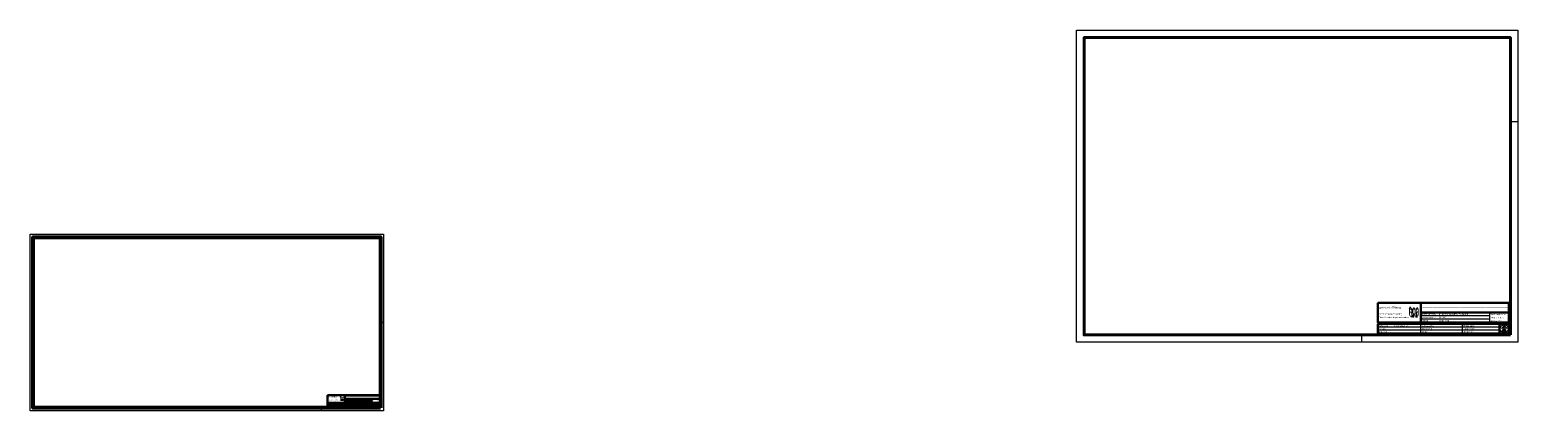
# Paper-space layout 'br-kader aansluitingen' of a CAD drawing. Header units: inches. Extents: x 134015 to 139813, y 393927 to 395404.
# Tile 1 of 2: x 134015 to 135030, y 395148 to 395404. Entities that reach past the tile are written whole.
import ezdxf
from ezdxf.enums import TextEntityAlignment as Align

# ---------------------------------------------------------------- set-up
doc = ezdxf.new("R2010")
doc.units = ezdxf.units.IN
doc.header["$MEASUREMENT"] = 0
for name, color, linetype, lineweight in [('Ak-nrdp-noordpijl', 7, 'Continuous', 0), ('Ak-rand-kaderrand', 7, 'Continuous', 0), ('Ak-stpl-tekeninghoofd', 7, 'Continuous', 0)]:
    doc.layers.add(name, color=color, linetype=linetype, lineweight=lineweight)
doc.styles.add('Lucida Overig', font='Lucida Til Sans VL.ttf', dxfattribs={"height": 25})
doc.styles.add('Lucida Subtekst Logo', font='Lucida Til Sans VL.ttf', dxfattribs={"height": 0.9})
doc.styles.add('Lucida Subtitel', font='Lucida Til Sans VL.ttf', dxfattribs={"height": 2})
doc.styles.add('Lucida Tekst Logo', font='Lucida Til VL.ttf', dxfattribs={"height": 1.3})
doc.styles.add('Style-Lucida Til Sans VL', font='Lucida Til Sans VL.ttf')

# ---------------------------------------------------------------- blocks, each defined once
blk = doc.blocks.new('ak1-Kaderrand A1plus l')
at = {"layer": 'Ak-rand-kaderrand'}
for p, q in [((0, 0.297), (-0.01, 0.297)), ((-0.21, 0.01), (-0.21, 0))]:
    blk.add_line(p, q, dxfattribs=at)
at = {"layer": 'Ak-rand-kaderrand', "flags": 128}
blk.add_lwpolyline([(0, 0), (-1.189, 0), (-1.189, 0.594), (0, 0.594), (0, 0)], close=True, dxfattribs=at)
at = {"layer": 'Ak-rand-kaderrand', "lineweight": 53, "flags": 128}
blk.add_lwpolyline([(-0.01, 0.01), (-1.179, 0.01), (-1.179, 0.584), (-0.01, 0.584), (-0.01, 0.01)], close=True, dxfattribs=at)
blk = doc.blocks.new('ak1-stempel tilburg1_1')
at = {"layer": 'Ak-stpl-tekeninghoofd', "linetype": 'Continuous', "lineweight": 0}
for points in [[(-0.1464, 0.045), (-0.1444, 0.0476), (-0.1423, 0.045), (-0.1437, 0.045), (-0.1444, 0.0458), (-0.145, 0.045)], [(-0.1434, 0.0401), (-0.1423, 0.0396), (-0.1423, 0.045), (-0.1437, 0.045), (-0.145, 0.045), (-0.1464, 0.045), (-0.1464, 0.0371, 0.198991), (-0.1456, 0.0353), (-0.1439, 0.0335), (-0.1434, 0.0346), (-0.1448, 0.036, -0.19853), (-0.1453, 0.0371), (-0.1453, 0.0404), (-0.1453, 0.0419), (-0.1453, 0.0439), (-0.1434, 0.0439)], [(-0.1434, 0.0386), (-0.1453, 0.0404), (-0.1453, 0.0419), (-0.1434, 0.0401), (-0.1423, 0.0396), (-0.142, 0.0396), (-0.1409, 0.0396), (-0.139, 0.0396), (-0.1379, 0.0396), (-0.1376, 0.0396), (-0.1365, 0.0401), (-0.1347, 0.0419), (-0.1347, 0.0404), (-0.1365, 0.0386), (-0.1376, 0.0386), (-0.1423, 0.0386)], [(-0.142, 0.045), (-0.14, 0.0476), (-0.1379, 0.045), (-0.1393, 0.045), (-0.14, 0.0458), (-0.1406, 0.045)], [(-0.142, 0.0396), (-0.142, 0.045), (-0.1406, 0.045), (-0.1393, 0.045), (-0.1379, 0.045), (-0.1379, 0.0396), (-0.139, 0.0396), (-0.139, 0.0439), (-0.1409, 0.0439), (-0.1409, 0.0396)], [(-0.1376, 0.045), (-0.1356, 0.0476), (-0.1336, 0.045), (-0.1349, 0.045), (-0.1356, 0.0458), (-0.1363, 0.045)], [(-0.1376, 0.0396), (-0.1365, 0.0401), (-0.1365, 0.0439), (-0.1347, 0.0439), (-0.1347, 0.0419), (-0.1347, 0.0404), (-0.1347, 0.0371, -0.198912), (-0.1351, 0.036), (-0.1365, 0.0346), (-0.1361, 0.0335), (-0.1343, 0.0353, 0.198646), (-0.1336, 0.0371), (-0.1336, 0.045), (-0.1349, 0.045), (-0.1363, 0.045), (-0.1376, 0.045)], [(-0.1376, 0.0346), (-0.1379, 0.0346), (-0.1379, 0.0362), (-0.1379, 0.0362, 1), (-0.142, 0.0362), (-0.142, 0.0362), (-0.142, 0.0346), (-0.1423, 0.0346), (-0.1423, 0.0386), (-0.1434, 0.0386), (-0.1434, 0.0346), (-0.1439, 0.0335), (-0.1409, 0.0335), (-0.1409, 0.0362), (-0.1409, 0.0362, -1), (-0.139, 0.0362), (-0.139, 0.0362), (-0.139, 0.0335), (-0.1361, 0.0335), (-0.1365, 0.0346), (-0.1365, 0.0386), (-0.1376, 0.0386)]]:
    blk.add_hatch(color=7, dxfattribs=at).paths.add_polyline_path(points)
at = {"layer": 'Ak-stpl-tekeninghoofd', "color": 7, "linetype": 'Continuous', "lineweight": 0}
for p, q in [((-0.1444, 0.0476), (-0.1464, 0.045)), ((-0.1434, 0.0346), (-0.1439, 0.0335)), ((-0.1434, 0.0386), (-0.1423, 0.0386)), ((-0.142, 0.0346), (-0.142, 0.0362)), ((-0.1409, 0.0362), (-0.1409, 0.0335)), ((-0.1376, 0.0386), (-0.1365, 0.0386)), ((-0.1365, 0.0386), (-0.1365, 0.0346)), ((-0.1365, 0.0346), (-0.1361, 0.0335)), ((-0.0377, 0.0356), (-0.1307, 0.0356)), ((-0.0377, 0.0312), (-0.1307, 0.0312)), ((-0.0377, 0.0267), (-0.0377, 0.04))]:
    blk.add_line(p, q, dxfattribs=at)
at = {"layer": 'Ak-stpl-tekeninghoofd', "color": 7, "linetype": 'Continuous', "lineweight": 30}
for p, q in [((-0.1307, 0.053), (-0.1307, 0.0267)), ((-0.0121, 0.04), (-0.1307, 0.04))]:
    blk.add_line(p, q, dxfattribs=at)
at = {"layer": 'Ak-stpl-tekeninghoofd', "color": 7, "linetype": 'Continuous', "lineweight": 30, "flags": 128}
blk.add_lwpolyline([(-0.1887, 0.053), (-0.0121, 0.053), (-0.0121, 0.0267), (-0.1887, 0.0267), (-0.1887, 0.053)], close=True, dxfattribs=at)
at = {"layer": 'Ak-stpl-tekeninghoofd', "color": 7, "linetype": 'Continuous', "lineweight": 0}
blk.add_arc((-0.14, 0.0362), 0.000938, 0, 180, dxfattribs=at)
for s, height, style, p in [('gemeente Tilburg', 0.0026, 'Lucida Tekst Logo', (-0.1867, 0.0482)), ('datum:', 0.0019, 'Lucida Overig', (-0.1287, 0.0299)), ('bestandsnaam:', 0.0019, 'Lucida Overig', (-0.1287, 0.0388)), ('projectwise-nr.:', 0.0019, 'Lucida Overig', (-0.1287, 0.0345)), ('5038 TC Tilburg', 0.0018, 'Lucida Subtekst Logo', (-0.0363, 0.034)), ('013-542 8811', 0.0018, 'Lucida Subtekst Logo', (-0.0363, 0.0296)), ('Stadhuisplein 130', 0.0018, 'Lucida Subtekst Logo', (-0.0362, 0.0386))]:
    blk.add_text(s, height=height, dxfattribs=dict(at, style=style)).set_placement(p, align=Align.TOP_LEFT)
for tag, height, style, p in [('straatnamen', 0.004, 'Lucida Subtitel', (-0.1287, 0.0513)), ('omschrijving1', 0.0025, 'Style-Lucida Til Sans VL', (-0.1287, 0.0445)), ('ak1-stempel tilburg1_1_62777', 0.004, 'Lucida Subtitel', (-0.1287, 0.0515)), ('filename', 0.0019, 'Style-Lucida Til Sans VL', (-0.1063, 0.0388)), ('pwise_nummer', 0.0019, 'Style-Lucida Til Sans VL', (-0.1062, 0.0345)), ('aanmaakdatum', 0.0019, 'Style-Lucida Til Sans VL', (-0.1059, 0.0299))]:
    blk.add_attdef(tag, text='', height=height, dxfattribs=dict(at, style=style)).set_placement(p, align=Align.TOP_LEFT)
blk = doc.blocks.new('ak1-onderhoek Onderhoudsprogrammering_1')
at = {"layer": 'Ak-stpl-tekeninghoofd', "color": 7, "linetype": 'Continuous', "lineweight": 0}
for p, q in [((-0.0249, 0.0205), (-0.1887, 0.0205)), ((-0.1307, 0.012), (-0.1307, 0.0247)), ((-0.0744, 0.012), (-0.0744, 0.0247)), ((-0.0744, 0.0247), (-0.0744, 0.0205)), ((-0.0249, 0.0162), (-0.1887, 0.0162))]:
    blk.add_line(p, q, dxfattribs=at)
at = {"layer": 'Ak-stpl-tekeninghoofd', "color": 7, "linetype": 'Continuous', "lineweight": 30, "flags": 128}
for points in [[(-0.1887, 0.0247), (-0.0249, 0.0247), (-0.0249, 0.012), (-0.1887, 0.012), (-0.1887, 0.0247)], [(-0.0249, 0.0247), (-0.0121, 0.0247), (-0.0121, 0.012), (-0.0249, 0.012), (-0.0249, 0.0247)]]:
    blk.add_lwpolyline(points, close=True, dxfattribs=at)
at = {"layer": 'Ak-stpl-tekeninghoofd', "color": 7, "linetype": 'Continuous', "lineweight": 0}
for s, height, style, p in [('dienst Gebiedsontwikkeling', 0.0018, 'Lucida Subtekst Logo', (-0.1867, 0.0388)), ('Team Onderhoudsprogrammering', 0.0018, 'Lucida Subtekst Logo', (-0.1867, 0.0344)), ('Getekend:', 0.0019, 'Lucida Overig', (-0.1867, 0.0234)), ('Contactpers.:', 0.0019, 'Lucida Overig', (-0.1287, 0.0234)), ('Meldingsnr:', 0.0019, 'Lucida Overig', (-0.0723, 0.0234)), ('Schaal:', 0.0019, 'Lucida Overig', (-0.1867, 0.0193)), ('Formaat:', 0.0019, 'Lucida Overig', (-0.1867, 0.015)), ('Opm.:', 0.0019, 'Lucida Overig', (-0.1287, 0.015)), ('Doorkiesnr:', 0.0019, 'Lucida Overig', (-0.1287, 0.0191)), ('Inspectienr:', 0.0019, 'Lucida Overig', (-0.0722, 0.0191)), ('Projectnr.:', 0.0019, 'Lucida Overig', (-0.0722, 0.015))]:
    blk.add_text(s, height=height, dxfattribs=dict(at, style=style)).set_placement(p, align=Align.TOP_LEFT)
for tag, style, p in [('caduser', 'Style-Lucida Til Sans VL', (-0.1661, 0.0234)), ('contactpersoon_int', 'Style-Lucida Til Sans VL', (-0.1053, 0.0234)), ('z_extra06', 'Style-Lucida Til Sans VL', (-0.0548, 0.0234)), ('schaal', 'Style-Lucida Til Sans VL', (-0.1661, 0.0193)), ('formaat', 'Style-Lucida Til Sans VL', (-0.1661, 0.015)), ('ak1-onderhoek Onderhoudsp_62796', 'Lucida Overig', (-0.1661, 0.0193)), ('ak1-onderhoek Onderhoudsp_62797', 'Lucida Overig', (-0.1661, 0.015)), ('ak1-onderhoek Onderhoudsp_62792', 'Lucida Overig', (-0.1053, 0.0192)), ('z_extra03', 'Style-Lucida Til Sans VL', (-0.1053, 0.0191)), ('opmerkingen', 'Style-Lucida Til Sans VL', (-0.1053, 0.015)), ('ak1-onderhoek Onderhoudsp_62795', 'Lucida Overig', (-0.0574, 0.0191)), ('z_extra10', 'Style-Lucida Til Sans VL', (-0.0548, 0.0191)), ('projectnummer', 'Style-Lucida Til Sans VL', (-0.0548, 0.015))]:
    blk.add_attdef(tag, text='', height=0.0019, dxfattribs=dict(at, style=style)).set_placement(p, align=Align.TOP_LEFT)
blk = doc.blocks.new('ak1-noordpijl01_1')
at = {"layer": 'Ak-nrdp-noordpijl', "linetype": 'Continuous', "lineweight": 0}
h = blk.add_hatch(color=7, dxfattribs=at)
edge = h.paths.add_edge_path()
edge.add_line((-0.0053, 0), (0, 0.0053))
edge.add_line((0, 0.0053), (0.0053, 0))
edge.add_line((0.0053, 0), (0.0019, 0))
edge.add_ellipse((0, -0.0002), major_axis=(0, 0.00203), ratio=0.966845, start_angle=274.4611, end_angle=445.5389)
edge.add_line((-0.002, 0), (-0.0053, 0))
h = blk.add_hatch(color=7, dxfattribs=at)
edge = h.paths.add_edge_path()
edge.add_ellipse((0, -0.0002), major_axis=(0, 0.00203), ratio=0.966845, start_angle=102.2428, end_angle=180.4912, ccw=False)
edge.add_line((-0.0019, -0.0006), (-0.0029, -0.0006))
edge.add_line((-0.0029, -0.0006), (-0.0029, -0.0044))
edge.add_line((-0.0029, -0.0044), (0.0029, -0.0044))
edge.add_line((0.0029, -0.0044), (0.0029, -0.0006))
edge.add_line((0.0029, -0.0006), (0.0019, -0.0006))
edge.add_ellipse((0, -0.0002), major_axis=(0, -0.00203), ratio=0.966845, start_angle=-0.4912, end_angle=77.7572, ccw=False)
at = {"layer": 'Ak-nrdp-noordpijl', "color": 7, "linetype": 'Continuous', "lineweight": 0}
for p, q in [((0, -0.0053), (0, 0.0053)), ((-0.002, 0), (0.0019, 0))]:
    blk.add_line(p, q, dxfattribs=at)
blk.add_circle((0, 0), 0.00527, dxfattribs=at)
blk = doc.blocks.new('ak1-Kaderrand A2 l')
at = {"layer": 'Ak-rand-kaderrand'}
for p, q in [((-0.01, 0.297), (0, 0.297)), ((-0.21, 0), (-0.21, 0.01))]:
    blk.add_line(p, q, dxfattribs=at)
at = {"layer": 'Ak-rand-kaderrand', "flags": 128}
blk.add_lwpolyline([(0, 0), (-0.594, 0), (-0.594, 0.42), (0, 0.42), (0, 0)], close=True, dxfattribs=at)
at = {"layer": 'Ak-rand-kaderrand', "lineweight": 40, "flags": 128}
blk.add_lwpolyline([(-0.01, 0.01), (-0.584, 0.01), (-0.584, 0.41), (-0.01, 0.41), (-0.01, 0.01)], close=True, dxfattribs=at)

psp = doc.layouts.new('br-kader aansluitingen')

# ---------------------------------------------------------------- block references
at = {"layer": 'Ak-nrdp-noordpijl', "color": 7, "linetype": 'Continuous', "lineweight": 0}
for p, xscale, yscale, zscale in [((135007.2, 395202.8), 500, 500, 500), ((134249.2, 395151.2), 200, 200, 200)]:
    psp.add_blockref('ak1-noordpijl01_1', p, dxfattribs=dict(at, xscale=xscale, yscale=yscale, zscale=zscale))
at = {"layer": 'Ak-rand-kaderrand'}
for name, p, xscale, yscale, zscale in [('ak1-Kaderrand A2 l', (135016.4, 395193.7), 500, 500, 500), ('ak1-Kaderrand A1plus l', (134252.9, 395147.6), 200, 200, 200)]:
    psp.add_blockref(name, p, dxfattribs=dict(at, xscale=xscale, yscale=yscale, zscale=zscale))
at = {"layer": 'Ak-stpl-tekeninghoofd', "color": 7, "linetype": 'Continuous', "lineweight": 30}
for p, xscale, yscale, zscale in [((135016.4, 395193.7), 500, 500, 500), ((134252.9, 395147.6), 200, 200, 200)]:
    psp.add_blockref('ak1-stempel tilburg1_1', p, dxfattribs=dict(at, xscale=xscale, yscale=yscale, zscale=zscale)).add_auto_attribs({'ak1-stempel tilburg1_1_62777': '___________________________________________________', 'aanmaakdatum': '26-05-2010', 'filename': 'Br-10-Voorbeeld riool revisie.dgn', 'pwise_nummer': '444990'})
at = {"layer": 'Ak-stpl-tekeninghoofd', "color": 7, "linetype": 'Continuous', "lineweight": 0}
for p, xscale, yscale, zscale in [((135016.4, 395193.7), 500, 500, 500), ((134252.9, 395147.6), 200, 200, 200)]:
    psp.add_blockref('ak1-onderhoek Onderhoudsprogrammering_1', p, dxfattribs=dict(at, xscale=xscale, yscale=yscale, zscale=zscale)).add_auto_attribs({'ak1-onderhoek Onderhoudsp_62792': '________________________________', 'ak1-onderhoek Onderhoudsp_62795': '_______________________', 'ak1-onderhoek Onderhoudsp_62796': '_______________________', 'ak1-onderhoek Onderhoudsp_62797': '_______________________', 'caduser': 'Frank Gijselhart'})

doc.saveas('drawing.dxf')
